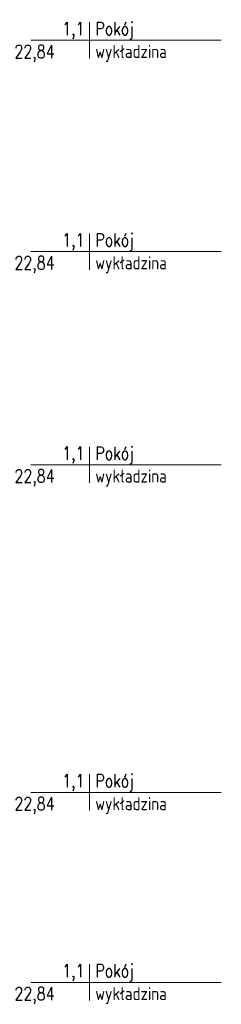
# Model space of a CAD drawing. Header units: inches. Extents: x 0 to 111471, y -105323 to 11070.
# Tile 46 of 256: x 1839 to 2105, y 2624 to 3918. Entities that reach past the tile are written whole.
import ezdxf
from ezdxf.enums import TextEntityAlignment as Align

# ---------------------------------------------------------------- set-up
doc = ezdxf.new("R2010")
doc.units = ezdxf.units.IN
doc.header["$MEASUREMENT"] = 0
doc.layers.add('888 opisy', color=3, linetype='Continuous', lineweight=0)
doc.styles.add('RS1108', font='romans.shx', dxfattribs={"width": 0.8, "height": 11})

# ---------------------------------------------------------------- blocks, each defined once
blk = doc.blocks.new('blok')
at = {"color": 3}
for p, q in [((17297.04, 17128.56), (17297.04, 17097.96)), ((17247.54, 17113.26), (17408.56, 17113.26))]:
    blk.add_line(p, q, dxfattribs=at)
at = {"style": 'RS1108', "width": 0.8, "flags": 12}
for p in [(17301.54, 17130.64), (17301.54, 17117.14)]:
    blk.add_attdef('POM', p, '', height=9.9, dxfattribs=at)
blk.add_attdef('NR', text='', height=9.9, dxfattribs=at).set_placement((17282.67, 17117.14), align=Align.RIGHT)
at = {"style": 'RS1108', "width": 0.8}
for tag, height, flags, p in [('POW', 9.9, 12, (17270.55, 17109.66)), ('M', 9.9, 2, (17284.97, 17109.66)), ('2', 6.3, 2, (17292.54, 17109.9))]:
    blk.add_attdef(tag, text='', height=height, dxfattribs=dict(at, flags=flags)).set_placement(p, align=Align.TOP_RIGHT)
at = {"style": 'RS1108', "width": 0.8, "flags": 12}
blk.add_attdef('POSADZKA', text='', height=9.9, dxfattribs=at).set_placement((17301.54, 17109.66), align=Align.TOP_LEFT)

msp = doc.modelspace()

# ---------------------------------------------------------------- block references
at = {"layer": '888 opisy'}
ref = msp.add_blockref('blok', (-24980.246, -22734.268), dxfattribs=dict(at, xscale=1.555839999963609, yscale=1.555839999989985, zscale=1.55584))
ref.add_attrib('POM', 'Pokój', (1938.964, 3897.928), dxfattribs={"layer": '0', "color": 3, "height": 17.1142, "style": 'RS1108', "width": 0.8})
ref.add_attrib('POSADZKA', 'wykładzina', dxfattribs={"layer": '0', "color": 3, "height": 17.1142, "style": 'RS1108', "width": 0.8}).set_placement((1938.964, 3885), align=Align.TOP_LEFT)
ref.add_attrib('NR', '1,1', dxfattribs={"layer": '0', "color": 3, "height": 17.1142, "style": 'RS1108', "width": 0.8}).set_placement((1924.683, 3897.966), align=Align.RIGHT)
ref.add_attrib('POW', '22,84', dxfattribs={"layer": '0', "color": 3, "height": 17.1142, "style": 'RS1108', "width": 0.8}).set_placement((1885.391, 3885), align=Align.TOP_RIGHT)
ref = msp.add_blockref('blok', (-24980.246, -23011.974), dxfattribs=dict(at, xscale=1.555839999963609, yscale=1.555839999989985, zscale=1.55584))
ref.add_attrib('POM', 'Pokój', (1938.964, 3620.222), dxfattribs={"layer": '0', "color": 3, "height": 17.1142, "style": 'RS1108', "width": 0.8})
ref.add_attrib('POSADZKA', 'wykładzina', dxfattribs={"layer": '0', "color": 3, "height": 17.1142, "style": 'RS1108', "width": 0.8}).set_placement((1938.964, 3607.294), align=Align.TOP_LEFT)
ref.add_attrib('NR', '1,1', dxfattribs={"layer": '0', "color": 3, "height": 17.1142, "style": 'RS1108', "width": 0.8}).set_placement((1924.683, 3620.26), align=Align.RIGHT)
ref.add_attrib('POW', '22,84', dxfattribs={"layer": '0', "color": 3, "height": 17.1142, "style": 'RS1108', "width": 0.8}).set_placement((1885.391, 3607.294), align=Align.TOP_RIGHT)
ref = msp.add_blockref('blok', (-24980.246, -23292.227), dxfattribs=dict(at, xscale=1.555839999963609, yscale=1.555839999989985, zscale=1.55584))
ref.add_attrib('POM', 'Pokój', (1938.964, 3339.969), dxfattribs={"layer": '0', "color": 3, "height": 17.1142, "style": 'RS1108', "width": 0.8})
ref.add_attrib('POSADZKA', 'wykładzina', dxfattribs={"layer": '0', "color": 3, "height": 17.1142, "style": 'RS1108', "width": 0.8}).set_placement((1938.964, 3327.04), align=Align.TOP_LEFT)
ref.add_attrib('NR', '1,1', dxfattribs={"layer": '0', "color": 3, "height": 17.1142, "style": 'RS1108', "width": 0.8}).set_placement((1924.683, 3340.007), align=Align.RIGHT)
ref.add_attrib('POW', '22,84', dxfattribs={"layer": '0', "color": 3, "height": 17.1142, "style": 'RS1108', "width": 0.8}).set_placement((1885.391, 3327.04), align=Align.TOP_RIGHT)
ref = msp.add_blockref('blok', (-24980.246, -23722.799), dxfattribs=dict(at, xscale=1.555839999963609, yscale=1.555839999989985, zscale=1.55584))
ref.add_attrib('POM', 'Pokój', (1938.964, 2909.397), dxfattribs={"layer": '0', "color": 3, "height": 17.1142, "style": 'RS1108', "width": 0.8})
ref.add_attrib('POSADZKA', 'wykładzina', dxfattribs={"layer": '0', "color": 3, "height": 17.1142, "style": 'RS1108', "width": 0.8}).set_placement((1938.964, 2896.469), align=Align.TOP_LEFT)
ref.add_attrib('NR', '1,1', dxfattribs={"layer": '0', "color": 3, "height": 17.1142, "style": 'RS1108', "width": 0.8}).set_placement((1924.683, 2909.435), align=Align.RIGHT)
ref.add_attrib('POW', '22,84', dxfattribs={"layer": '0', "color": 3, "height": 17.1142, "style": 'RS1108', "width": 0.8}).set_placement((1885.391, 2896.469), align=Align.TOP_RIGHT)
ref = msp.add_blockref('blok', (-24980.246, -23972.479), dxfattribs=dict(at, xscale=1.555839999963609, yscale=1.555839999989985, zscale=1.55584))
ref.add_attrib('POM', 'Pokój', (1938.964, 2659.717), dxfattribs={"layer": '0', "color": 3, "height": 17.1142, "style": 'RS1108', "width": 0.8})
ref.add_attrib('POSADZKA', 'wykładzina', dxfattribs={"layer": '0', "color": 3, "height": 17.1142, "style": 'RS1108', "width": 0.8}).set_placement((1938.964, 2646.789), align=Align.TOP_LEFT)
ref.add_attrib('NR', '1,1', dxfattribs={"layer": '0', "color": 3, "height": 17.1142, "style": 'RS1108', "width": 0.8}).set_placement((1924.683, 2659.755), align=Align.RIGHT)
ref.add_attrib('POW', '22,84', dxfattribs={"layer": '0', "color": 3, "height": 17.1142, "style": 'RS1108', "width": 0.8}).set_placement((1885.391, 2646.789), align=Align.TOP_RIGHT)

doc.saveas('drawing.dxf')
